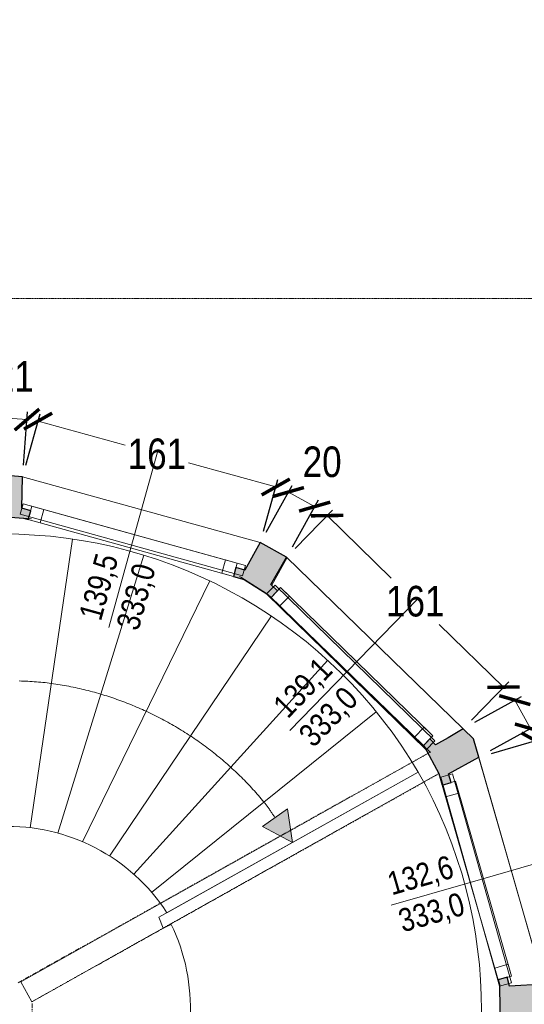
# Model space of a CAD drawing. Extents: x -6068 to 35118, y -17738 to 67348.
# Tile 194 of 243: x 2575 to 2905, y 14388 to 15032. Entities that reach past the tile are written whole.
import ezdxf
from ezdxf.enums import TextEntityAlignment as Align

# ---------------------------------------------------------------- set-up
doc = ezdxf.new("R2010")
doc.units = 0
doc.header["$LTSCALE"] = 15
for name, pattern in [('AXES', [50.8, 31.75, -6.35, 6.35, -6.35]), ('Continua', [0]), ('Cui_CONTINU', [0]), ('Tratto e 1 Punto [S]', [3.5, 0, -0.75, 2, -0.75])]:
    doc.linetypes.add(name, pattern=pattern)
doc.layers.get('0').update_dxf_attribs({"linetype": 'CONTINUOUS'})
doc.layers.get('DEFPOINTS').update_dxf_attribs({"linetype": 'CONTINUOUS'})
for name, color, linetype, lineweight, true_color in [('EDL-Mesures et Cotes', 7, 'Continua', 0, 0xc0c0c0), ('Enveloppe - NIVEAUX - Style par défaut', 7, 'Continua', 0, 0x000000), ('Fenêtre - Cadre - NIVEAUX - Style par défaut', 7, 'Continua', 0, 0x000000), ('Fenêtre - Mesures - NIVEAUX - Style par défaut', 7, 'Continua', 0, 0x000000), ('Fenêtre - Seuil - NIVEAUX - Style par défaut', 7, 'Continua', 0, 0x000000), ('Porte - Cadre - NIVEAUX - Style par défaut', 7, 'Continua', 0, 0x000000), ('Échelle - NIVEAUX - Style par défaut', 7, 'Continua', 0, 0x000000)]:
    doc.layers.add(name, color=color, linetype=linetype, lineweight=lineweight, true_color=true_color)
for name, color, linetype in [('EDL_RDC murs & cloisons', 5, 'CONTINUOUS'), ('PIS-CONTOURS', 44, 'CONTINUOUS'), ('PIS-coupe', 254, 'CONTINUOUS'), ('PIS-fond de plan', 7, 'Cui_CONTINU'), ('Poutre - NIVEAUX', 32, 'CONTINUOUS')]:
    doc.layers.add(name, color=color, linetype=linetype)
doc.styles.add('Arial Narrow', font='ARIALN.TTF')
doc.styles.add('MtXpl_Arial_Narrow', font='ARIALN.TTF')
doc.styles.add('STYLE_GENERE_1', font='arial.ttf')
doc.dimstyles.new('Côtes (ech cm) PIS', dxfattribs={"dimscale": 0, "dimtxt": 20, "dimasz": 15, "dimexe": 5, "dimexo": 5, "dimgap": 5, "dimtad": 0, "dimtih": 1, "dimtoh": 1, "dimdec": 0, "dimtxsty": 'Arial Narrow', "dimblk": 'ARCHTICK', "dimcen": 0, "dimclrd": 256, "dimclre": 256, "dimclrt": 256, "dimadec": 0, "dimazin": 0, "dimtfac": 1, "dimtdec": 0, "dimtmove": 2, "dimatfit": 3, "dimfxl": 30, "dimfxlon": 1, "dimlwd": 0, "dimarcsym": 0})

# ---------------------------------------------------------------- blocks, each defined once
blk = doc.blocks.new('EDL_RDC_2025 09 17')
at = {"layer": 'EDL_RDC murs & cloisons', "linetype": 'Continuous', "ltscale": 0.08}
h = blk.add_hatch(color=9, dxfattribs=at)
h.dxf.hatch_style = 1
h.paths.add_polyline_path([(2555.84, -968.48), (2555.62, -990.48), (2549.62, -990.48), (2549.58, -994.42), (2554.3, -995.4), (2577.12, -997.18), (2580.26, -998.05), (2581.86, -992.27), (2576.08, -990.67), (2576.6, -970.06)])
h = blk.add_hatch(color=9, dxfattribs=at)
h.dxf.hatch_style = 1
h.paths.add_polyline_path([(2732.23, -1013.16), (2722.07, -1031.1), (2716.29, -1029.5), (2714.69, -1035.29), (2721.64, -1037.21), (2736.41, -1046.62), (2737.24, -1047.09), (2739.22, -1049.02), (2743.4, -1044.71), (2739.1, -1040.53), (2749.45, -1022.7)])
h = blk.add_hatch(color=9, dxfattribs=at)
h.dxf.hatch_style = 1
h.paths.add_polyline_path([(2843.14, -1141.63), (2838.96, -1145.93), (2839.82, -1146.76), (2849.14, -1164.14), (2851.35, -1171.82), (2857.12, -1170.16), (2855.46, -1164.39), (2875.22, -1153.51), (2871.79, -1141.58), (2864.97, -1134.95), (2855.29, -1140.95), (2846.99, -1145.37)])
h = blk.add_hatch(color=9, dxfattribs=at)
h.dxf.hatch_style = 1
h.paths.add_polyline_path([(2889.37, -1334.72), (2888.52, -1337.62), (2894.28, -1339.3), (2895.68, -1334.5), (2917.24, -1335.6), (2918.33, -1331.89), (2917.87, -1302.08), (2895.43, -1303.35), (2893.77, -1297.58), (2888.01, -1299.24), (2888.87, -1302.25)])
at = {"layer": 'Échelle - NIVEAUX - Style par défaut', "ltscale": 0.1, "true_color": 0x000000}
blk.add_hatch(color=18, dxfattribs=at).paths.add_polyline_path([(2753.39, -1209.41), (2749.98, -1187.31), (2733.67, -1198.87)])
at = {"layer": 'EDL_RDC murs & cloisons', "linetype": 'Continuous', "ltscale": 0.08}
for points in [[(2555.84, -968.48), (2555.62, -990.48), (2549.62, -990.48), (2549.58, -994.42), (2554.3, -995.4), (2577.12, -997.18), (2580.26, -998.05), (2581.86, -992.27), (2576.08, -990.67), (2576.6, -970.06), (2555.84, -968.48)], [(2732.23, -1013.16), (2722.07, -1031.1), (2716.29, -1029.5), (2714.69, -1035.29), (2721.64, -1037.21), (2736.41, -1046.62), (2737.24, -1047.09), (2739.22, -1049.02), (2743.4, -1044.71), (2739.1, -1040.53), (2749.45, -1022.7), (2732.23, -1013.16)], [(2843.14, -1141.63), (2838.96, -1145.93), (2839.82, -1146.76), (2849.14, -1164.14), (2851.35, -1171.82), (2857.12, -1170.16), (2855.46, -1164.39), (2875.22, -1153.51), (2871.79, -1141.58), (2864.97, -1134.95), (2855.29, -1140.95), (2846.99, -1145.37), (2843.14, -1141.63)], [(2889.37, -1334.72), (2888.52, -1337.62), (2894.28, -1339.3), (2895.68, -1334.5), (2917.24, -1335.6), (2918.33, -1331.89), (2917.87, -1302.08), (2895.43, -1303.35), (2893.77, -1297.58), (2888.01, -1299.24), (2888.87, -1302.25), (2889.37, -1334.72)]]:
    blk.add_lwpolyline(points, close=True, dxfattribs=at)
at = {"layer": 'Enveloppe - NIVEAUX - Style par défaut', "color": 18, "linetype": 'Continua', "lineweight": 20, "ltscale": 0.1, "true_color": 0x000000}
for p, q in [((2576.6, -970.06), (2556.41, -968.48)), ((2576.08, -990.67), (2576.6, -970.06)), ((2581.86, -992.27), (2576.08, -990.67)), ((2555.27, -995.48), (2582.34, -997.59)), ((2577.12, -997.18), (2580.26, -998.05)), ((2580.26, -998.05), (2581.86, -992.27)), ((2732.23, -1013.16), (2722.07, -1031.1)), ((2749.75, -1022.87), (2732.23, -1013.16)), ((2739.1, -1040.53), (2749.45, -1022.7)), ((2739.77, -1040.9), (2749.75, -1022.87)), ((2716.29, -1029.5), (2714.69, -1035.29)), ((2722.07, -1031.1), (2716.29, -1029.5)), ((2714.69, -1035.29), (2721.64, -1037.21)), ((2718.58, -1035.32), (2719.36, -1035.76)), ((2719.36, -1035.76), (2736.17, -1046.47)), ((2743.4, -1044.71), (2739.1, -1040.53)), ((2736.55, -1046.71), (2736.17, -1046.47)), ((2736.55, -1046.71), (2736.17, -1046.47)), ((2736.55, -1046.71), (2736.17, -1046.47)), ((2736.55, -1046.71), (2736.17, -1046.47)), ((2736.55, -1046.71), (2736.17, -1046.47)), ((2736.55, -1046.71), (2736.17, -1046.47)), ((2736.55, -1046.71), (2736.17, -1046.47)), ((2737.24, -1047.09), (2736.55, -1046.71)), ((2737.24, -1047.09), (2736.55, -1046.71)), ((2737.24, -1047.09), (2736.55, -1046.71)), ((2737.24, -1047.09), (2736.55, -1046.71)), ((2737.24, -1047.09), (2736.55, -1046.71)), ((2737.24, -1047.09), (2736.55, -1046.71)), ((2737.24, -1047.09), (2736.55, -1046.71)), ((2737.24, -1047.09), (2736.55, -1046.71)), ((2737.24, -1047.09), (2739.22, -1049.02)), ((2739.22, -1049.02), (2743.4, -1044.71)), ((2865.55, -1135.51), (2864.97, -1134.95)), ((2871.79, -1141.58), (2865.55, -1135.51)), ((2871.79, -1141.58), (2865.55, -1135.51)), ((2843.14, -1141.63), (2838.96, -1145.93)), ((2838.96, -1145.93), (2839.82, -1146.76)), ((2840.82, -1148.65), (2839.82, -1146.76)), ((2843.35, -1150.19), (2839.82, -1146.76)), ((2840.82, -1148.65), (2839.82, -1146.76)), ((2840.82, -1148.65), (2839.82, -1146.76)), ((2840.82, -1148.65), (2839.82, -1146.76)), ((2840.82, -1148.65), (2839.82, -1146.76)), ((2840.82, -1148.65), (2839.82, -1146.76)), ((2875.22, -1153.51), (2871.79, -1141.58)), ((2875.22, -1153.51), (2871.79, -1141.58)), ((2843.35, -1150.19), (2575.36, -1300.46)), ((2855.46, -1164.39), (2875.22, -1153.51)), ((2875.34, -1153.94), (2875.11, -1153.5)), ((2875.34, -1153.94), (2875.11, -1153.5)), ((2875.34, -1153.94), (2875.11, -1153.5)), ((2875.34, -1153.94), (2875.11, -1153.5)), ((2875.34, -1153.94), (2875.11, -1153.5)), ((2875.34, -1153.94), (2875.11, -1153.5)), ((2875.34, -1153.94), (2875.11, -1153.5)), ((2917.87, -1301.76), (2875.34, -1153.94)), ((2582.69, -1313.54), (2849.14, -1164.14)), ((2849.25, -1164.5), (2849.14, -1164.14)), ((2849.25, -1164.5), (2849.14, -1164.14)), ((2849.25, -1164.5), (2851.35, -1171.82)), ((2857.12, -1170.16), (2855.46, -1164.39)), ((2851.35, -1171.82), (2857.12, -1170.16)), ((2575.36, -1300.46), (2582.69, -1313.54)), ((2893.77, -1297.58), (2888.01, -1299.24)), ((2888.01, -1299.24), (2888.87, -1302.25)), ((2895.43, -1303.35), (2893.77, -1297.58)), ((2888.89, -1303.41), (2888.87, -1302.25)), ((2888.89, -1303.41), (2888.87, -1302.25)), ((2888.89, -1303.41), (2888.87, -1302.25)), ((2888.89, -1303.41), (2888.87, -1302.25)), ((2888.89, -1303.41), (2888.87, -1302.25)), ((2888.89, -1303.41), (2888.87, -1302.25)), ((2888.89, -1303.41), (2888.87, -1302.25)), ((2888.89, -1303.41), (2888.87, -1302.25)), ((2888.89, -1303.41), (2889.37, -1335.07)), ((2917.96, -1302.07), (2895.43, -1303.35))]:
    blk.add_line(p, q, dxfattribs=at)
at = {"layer": 'Fenêtre - Cadre - NIVEAUX - Style par défaut', "color": 254, "linetype": 'Continua', "lineweight": 5, "ltscale": 0.1, "true_color": 0xc0d1ff}
for p, q in [((2576.84, -987.77), (2574.97, -994.51)), ((2722.44, -1028.09), (2576.84, -987.77)), ((2574.97, -994.51), (2720.58, -1034.84)), ((2720.58, -1034.84), (2722.44, -1028.09))]:
    blk.add_line(p, q, dxfattribs=at)
at = {"layer": 'Fenêtre - Cadre - NIVEAUX - Style par défaut', "color": 161, "linetype": 'Continua', "lineweight": 13, "ltscale": 0.1, "true_color": 0x7599ff}
for p, q in [((2580.26, -998.05), (2582.66, -989.38)), ((2580.26, -998.05), (2582.66, -989.38)), ((2582.66, -989.38), (2717.09, -1026.61)), ((2582.66, -989.38), (2590.37, -991.52)), ((2590.37, -991.52), (2587.97, -1000.19)), ((2714.69, -1035.29), (2580.26, -998.05)), ((2587.97, -1000.19), (2580.26, -998.05)), ((2706.98, -1033.15), (2709.38, -1024.48)), ((2709.38, -1024.48), (2717.09, -1026.61)), ((2717.09, -1026.61), (2714.69, -1035.29)), ((2717.09, -1026.61), (2714.69, -1035.29)), ((2714.69, -1035.29), (2706.98, -1033.15)), ((2739.22, -1049.02), (2745.49, -1042.56)), ((2739.22, -1049.02), (2745.49, -1042.56)), ((2745.49, -1042.56), (2845.24, -1139.48)), ((2745.49, -1042.56), (2751.23, -1048.14)), ((2838.96, -1145.93), (2739.22, -1049.02)), ((2744.96, -1054.59), (2739.22, -1049.02)), ((2751.23, -1048.14), (2744.96, -1054.59)), ((2833.23, -1140.36), (2839.5, -1133.9)), ((2839.5, -1133.9), (2845.24, -1139.48)), ((2845.24, -1139.48), (2838.96, -1145.93)), ((2845.24, -1139.48), (2838.96, -1145.93)), ((2838.96, -1145.93), (2833.23, -1140.36)), ((2851.35, -1171.82), (2860, -1169.33)), ((2851.35, -1171.82), (2860, -1169.33)), ((2853.56, -1179.51), (2851.35, -1171.82)), ((2888.01, -1299.24), (2851.35, -1171.82)), ((2860, -1169.33), (2862.21, -1177.02)), ((2860, -1169.33), (2896.66, -1296.75)), ((2862.21, -1177.02), (2853.56, -1179.51)), ((2885.8, -1291.55), (2894.45, -1289.07)), ((2888.01, -1299.24), (2885.8, -1291.55)), ((2894.45, -1289.07), (2896.66, -1296.75)), ((2896.66, -1296.75), (2888.01, -1299.24)), ((2896.66, -1296.75), (2888.01, -1299.24))]:
    blk.add_line(p, q, dxfattribs=at)
at = {"layer": 'Fenêtre - Mesures - NIVEAUX - Style par défaut', "color": 161, "linetype": 'Continua', "lineweight": 13, "ltscale": 0.1, "true_color": 0x7599ff}
for p, q in [((2647.47, -1016.67), (2665.09, -953.06)), ((2647.47, -1016.67), (2633.08, -1068.64)), ((2789.09, -1097.47), (2835.09, -1050.14)), ((2789.09, -1097.47), (2751.52, -1136.15)), ((2869.68, -1235.53), (2935.03, -1216.73)), ((2869.68, -1235.53), (2817.86, -1250.44))]:
    blk.add_line(p, q, dxfattribs=at)
at = {"layer": 'Fenêtre - Seuil - NIVEAUX - Style par défaut', "color": 161, "linetype": 'Continua', "lineweight": 5, "ltscale": 0.1, "true_color": 0x7599ff}
for p, q in [((2732.23, -1013.16), (2576.6, -970.06)), ((2580.26, -998.05), (2714.69, -1035.29)), ((2864.97, -1134.95), (2749.45, -1022.7)), ((2739.22, -1049.02), (2838.96, -1145.93)), ((2917.96, -1302.07), (2875.22, -1153.51)), ((2851.35, -1171.82), (2888.01, -1299.24))]:
    blk.add_line(p, q, dxfattribs=at)
at = {"layer": 'Porte - Cadre - NIVEAUX - Style par défaut', "color": 113, "linetype": 'Continua', "lineweight": 5, "ltscale": 0.1, "true_color": 0x72d0a2}
for p, q in [((2741.96, -1040.94), (2736.37, -1046.66)), ((2846.41, -1142.92), (2741.96, -1040.94)), ((2736.37, -1046.66), (2840.82, -1148.65)), ((2840.82, -1148.65), (2846.41, -1142.92)), ((2858.09, -1164.48), (2850.39, -1166.65)), ((2896.59, -1301.24), (2858.09, -1164.48)), ((2850.39, -1166.65), (2888.89, -1303.41)), ((2888.89, -1303.41), (2896.59, -1301.24))]:
    blk.add_line(p, q, dxfattribs=at)
at = {"layer": 'Poutre - NIVEAUX', "color": 30, "linetype": 'Tratto e 1 Punto [S]', "lineweight": 13, "ltscale": 0.1, "true_color": 0xff8000}
for p, q in [((2843.48, -1150.28), (2573.29, -1301.41)), ((2849.05, -1164.44), (2582.78, -1313.49)), ((2582.78, -1313.49), (2582.84, -1324.18))]:
    blk.add_line(p, q, dxfattribs=at)
at = {"layer": 'Échelle - NIVEAUX - Style par défaut', "color": 18, "linetype": 'Continua', "lineweight": 13, "ltscale": 0.1, "true_color": 0x000000}
for p, q in [((2609.31, -1010.84), (2581.61, -1199.74)), ((2656.05, -1021.4), (2599.54, -1203.21)), ((2699.17, -1038.2), (2615.86, -1208.89)), ((2739.44, -1061.16), (2633.57, -1218.22)), ((2776.33, -1090.14), (2649.42, -1230.17)), ((2574.35, -1103.65), (2575.76, -1103.71)), ((2575.76, -1103.71), (2577.17, -1103.77)), ((2577.17, -1103.77), (2578.58, -1103.84)), ((2578.58, -1103.84), (2579.99, -1103.91)), ((2579.99, -1103.91), (2581.41, -1103.98)), ((2581.41, -1103.98), (2582.82, -1104.07)), ((2582.82, -1104.07), (2584.22, -1104.16)), ((2584.22, -1104.16), (2585.63, -1104.26)), ((2585.63, -1104.26), (2587.04, -1104.37)), ((2587.04, -1104.37), (2588.45, -1104.49)), ((2588.45, -1104.49), (2589.85, -1104.62)), ((2589.85, -1104.62), (2591.26, -1104.77)), ((2591.26, -1104.77), (2592.66, -1104.93)), ((2592.66, -1104.93), (2594.06, -1105.1)), ((2594.06, -1105.1), (2595.46, -1105.29)), ((2595.46, -1105.29), (2596.88, -1105.49)), ((2596.88, -1105.49), (2598.31, -1105.7)), ((2598.31, -1105.7), (2599.73, -1105.93)), ((2599.73, -1105.93), (2601.15, -1106.16)), ((2601.15, -1106.16), (2602.57, -1106.4)), ((2602.57, -1106.4), (2603.99, -1106.65)), ((2603.99, -1106.65), (2605.4, -1106.91)), ((2605.4, -1106.91), (2606.82, -1107.18)), ((2606.82, -1107.18), (2608.23, -1107.46)), ((2608.23, -1107.46), (2609.64, -1107.75)), ((2609.64, -1107.75), (2611.05, -1108.04)), ((2611.05, -1108.04), (2612.46, -1108.35)), ((2612.46, -1108.35), (2613.87, -1108.66)), ((2613.87, -1108.66), (2615.27, -1108.99)), ((2615.27, -1108.99), (2616.67, -1109.32)), ((2616.67, -1109.32), (2618.07, -1109.66)), ((2618.07, -1109.66), (2619.47, -1110.01)), ((2619.47, -1110.01), (2620.86, -1110.37)), ((2620.86, -1110.37), (2622.25, -1110.74)), ((2622.25, -1110.74), (2623.64, -1111.12)), ((2623.64, -1111.12), (2625.03, -1111.51)), ((2625.03, -1111.51), (2626.41, -1111.9)), ((2626.41, -1111.9), (2627.79, -1112.31)), ((2627.79, -1112.31), (2629.12, -1112.7)), ((2629.12, -1112.7), (2630.44, -1113.11)), ((2630.44, -1113.11), (2631.76, -1113.52)), ((2631.76, -1113.52), (2633.07, -1113.94)), ((2633.07, -1113.94), (2634.39, -1114.37)), ((2634.39, -1114.37), (2635.7, -1114.81)), ((2635.7, -1114.81), (2637.01, -1115.26)), ((2637.01, -1115.26), (2638.31, -1115.72)), ((2638.31, -1115.72), (2639.62, -1116.18)), ((2639.62, -1116.18), (2640.92, -1116.65)), ((2640.92, -1116.65), (2642.21, -1117.13)), ((2642.21, -1117.13), (2643.51, -1117.62)), ((2643.51, -1117.62), (2644.8, -1118.12)), ((2644.8, -1118.12), (2646.09, -1118.63)), ((2646.09, -1118.63), (2647.37, -1119.14)), ((2647.37, -1119.14), (2648.65, -1119.66)), ((2648.65, -1119.66), (2649.93, -1120.19)), ((2649.93, -1120.19), (2651.2, -1120.73)), ((2651.2, -1120.73), (2652.47, -1121.28)), ((2652.47, -1121.28), (2653.74, -1121.83)), ((2653.74, -1121.83), (2655, -1122.39)), ((2655, -1122.39), (2656.26, -1122.96)), ((2656.26, -1122.96), (2657.52, -1123.54)), ((2657.52, -1123.54), (2658.82, -1124.15)), ((2658.82, -1124.15), (2660.13, -1124.77)), ((2660.13, -1124.77), (2661.43, -1125.4)), ((2808.12, -1123.78), (2661.07, -1242)), ((2661.43, -1125.4), (2662.72, -1126.04)), ((2662.72, -1126.04), (2664.01, -1126.69)), ((2664.01, -1126.69), (2665.3, -1127.34)), ((2665.3, -1127.34), (2666.59, -1128)), ((2666.59, -1128), (2667.87, -1128.67)), ((2667.87, -1128.67), (2669.14, -1129.35)), ((2669.14, -1129.35), (2670.41, -1130.03)), ((2670.41, -1130.03), (2671.68, -1130.73)), ((2671.68, -1130.73), (2672.94, -1131.43)), ((2672.94, -1131.43), (2674.2, -1132.14)), ((2674.2, -1132.14), (2675.46, -1132.86)), ((2675.46, -1132.86), (2676.7, -1133.59)), ((2676.7, -1133.59), (2677.95, -1134.32)), ((2677.95, -1134.32), (2679.19, -1135.06)), ((2679.19, -1135.06), (2680.42, -1135.82)), ((2680.42, -1135.82), (2681.65, -1136.57)), ((2681.65, -1136.57), (2682.87, -1137.34)), ((2682.87, -1137.34), (2684.09, -1138.12)), ((2684.09, -1138.12), (2685.3, -1138.9)), ((2685.3, -1138.9), (2686.51, -1139.69)), ((2686.51, -1139.69), (2687.72, -1140.5)), ((2687.72, -1140.5), (2688.92, -1141.31)), ((2688.92, -1141.31), (2690.12, -1142.13)), ((2690.12, -1142.13), (2691.31, -1142.96)), ((2691.31, -1142.96), (2692.49, -1143.8)), ((2692.49, -1143.8), (2693.68, -1144.64)), ((2693.68, -1144.64), (2694.85, -1145.5)), ((2694.85, -1145.5), (2696.02, -1146.36)), ((2696.02, -1146.36), (2697.19, -1147.23)), ((2697.19, -1147.23), (2698.35, -1148.1)), ((2698.35, -1148.1), (2699.5, -1148.99)), ((2699.5, -1148.99), (2700.65, -1149.88)), ((2700.65, -1149.88), (2701.79, -1150.78)), ((2701.79, -1150.78), (2702.92, -1151.68)), ((2702.92, -1151.68), (2704.05, -1152.6)), ((2704.05, -1152.6), (2705.18, -1153.52)), ((2705.18, -1153.52), (2706.3, -1154.45)), ((2706.3, -1154.45), (2707.41, -1155.38)), ((2707.41, -1155.38), (2708.51, -1156.32)), ((2708.51, -1156.32), (2709.61, -1157.27)), ((2709.61, -1157.27), (2710.71, -1158.23)), ((2710.71, -1158.23), (2711.79, -1159.19)), ((2711.79, -1159.19), (2712.87, -1160.16)), ((2835.68, -1163.44), (2665.86, -1258.31)), ((2835.68, -1163.44), (2671.1, -1255.38)), ((2712.87, -1160.16), (2713.89, -1161.08)), ((2713.89, -1161.08), (2714.89, -1162)), ((2714.89, -1162), (2715.89, -1162.94)), ((2715.89, -1162.94), (2716.89, -1163.88)), ((2716.89, -1163.88), (2717.88, -1164.82)), ((2717.88, -1164.82), (2718.86, -1165.77)), ((2718.86, -1165.77), (2719.83, -1166.73)), ((2719.83, -1166.73), (2720.8, -1167.7)), ((2720.8, -1167.7), (2721.77, -1168.67)), ((2721.77, -1168.67), (2722.73, -1169.65)), ((2722.73, -1169.65), (2723.68, -1170.63)), ((2723.68, -1170.63), (2724.62, -1171.62)), ((2724.62, -1171.62), (2725.56, -1172.62)), ((2725.56, -1172.62), (2726.5, -1173.62)), ((2726.5, -1173.62), (2727.42, -1174.63)), ((2727.42, -1174.63), (2728.34, -1175.64)), ((2728.34, -1175.64), (2729.25, -1176.66)), ((2729.25, -1176.66), (2730.16, -1177.69)), ((2730.16, -1177.69), (2731.06, -1178.72)), ((2731.06, -1178.72), (2731.95, -1179.75)), ((2731.95, -1179.75), (2732.84, -1180.79)), ((2732.84, -1180.79), (2733.72, -1181.84)), ((2733.72, -1181.84), (2734.59, -1182.89)), ((2734.59, -1182.89), (2734.94, -1183.31)), ((2734.94, -1183.31), (2735.28, -1183.74)), ((2735.28, -1183.74), (2735.61, -1184.17)), ((2735.61, -1184.17), (2735.94, -1184.6)), ((2735.94, -1184.6), (2736.27, -1185.03)), ((2736.27, -1185.03), (2736.59, -1185.47)), ((2749.98, -1187.31), (2733.67, -1198.87)), ((2736.59, -1185.47), (2736.91, -1185.91)), ((2736.91, -1185.91), (2737.23, -1186.35)), ((2737.23, -1186.35), (2737.55, -1186.79)), ((2737.55, -1186.79), (2737.86, -1187.24)), ((2737.86, -1187.24), (2738.17, -1187.68)), ((2738.17, -1187.68), (2738.48, -1188.13)), ((2738.48, -1188.13), (2738.78, -1188.58)), ((2738.78, -1188.58), (2739.09, -1189.03)), ((2739.09, -1189.03), (2739.39, -1189.48)), ((2739.39, -1189.48), (2739.7, -1189.93)), ((2739.7, -1189.93), (2740, -1190.38)), ((2740, -1190.38), (2740.3, -1190.84)), ((2740.3, -1190.84), (2740.61, -1191.29)), ((2740.61, -1191.29), (2740.91, -1191.74)), ((2740.91, -1191.74), (2741.21, -1192.19)), ((2753.39, -1209.41), (2749.98, -1187.31)), ((2741.21, -1192.19), (2741.52, -1192.64)), ((2741.52, -1192.64), (2741.82, -1193.09)), ((2733.67, -1198.87), (2753.39, -1209.41)), ((2665.86, -1258.31), (2668.55, -1265.42)), ((2668.55, -1265.42), (2673.95, -1262.96))]:
    blk.add_line(p, q, dxfattribs=at)
for centre, radius, start, end in [((2563.25, -1323.36), 315.89, 30.41451, 89.94818), ((2565.79, -1318.43), 311.23, 329.79171, 29.86826), ((2567.04, -1322.95), 124.08, 32.99719, 92.06938), ((2559.75, -1317.76), 126.67, 328.78118, 25.63345)]:
    blk.add_arc(centre, radius, start, end, dxfattribs=at)
at = {"layer": 'Fenêtre - Mesures - NIVEAUX - Style par défaut', "color": 161, "linetype": 'Continuous', "true_color": 0x7599ff, "style": 'MtXpl_Arial_Narrow'}
for s, rotation, p in [('139,5', 74.51958, (2627.81, -1065.03)), ('333,0', 74.51958, (2652.28, -1071.47)), ('139,1', 45.82286, (2750.22, -1128.81)), ('333,0', 45.82286, (2766.99, -1147.85)), ('132,6', 16.04864, (2818.26, -1244.03)), ('333,0', 16.04864, (2825.48, -1268.28))]:
    blk.add_text(s, height=15.153, rotation=rotation, dxfattribs=at).set_placement(p)
blk = doc.blocks.new('*U782')
at = {"layer": 'PIS-CONTOURS', "color": 0, "linetype": 'AXES', "lineweight": 13, "ltscale": 0.005}
blk.add_line((1000, 0), (40153.3, 0), dxfattribs=at)
at = {"layer": 'PIS-CONTOURS', "color": 0, "lineweight": 15, "style": 'STYLE_GENERE_1'}
blk.add_attdef('REP1', text='', height=500, dxfattribs=at).set_placement((-721.3, -441.4), align=Align.MIDDLE_CENTER)
blk.add_attdef('REP', text='', height=500, dxfattribs=at).set_placement((35848.1, -844.2), align=Align.BOTTOM_LEFT)
blk = doc.blocks.new('_ArchTick')
at = {"color": 0, "linetype": 'ByBlock', "const_width": 0.15}
blk.add_lwpolyline([(-0.5, -0.5), (0.5, 0.5)], dxfattribs=at)
blk = doc.blocks.new('*D108')
at = {"layer": 'DEFPOINTS', "color": 0, "linetype": 'Continuous', "ltscale": 0.08, "transparency": 16777216}
for p in [(2912.47, 14560.39), (2875.22, 14549.7), (2917.88, 14401.13)]:
    blk.add_point(p, dxfattribs=at)
at = {"layer": 'EDL-Mesures et Cotes', "linetype": 'Continuous', "lineweight": -2, "ltscale": 0.08, "transparency": 16777216}
for p, q in [((2883.63, 14552.11), (2917.28, 14561.77)), ((2926.29, 14403.54), (2959.93, 14413.2))]:
    blk.add_line(p, q, dxfattribs=at)
at = {"layer": 'EDL-Mesures et Cotes', "linetype": 'Continuous', "lineweight": 0, "ltscale": 0.08, "transparency": 16777216}
for p, q in [((2912.47, 14560.39), (2929.43, 14501.32)), ((2955.12, 14411.82), (2938.16, 14470.89))]:
    blk.add_line(p, q, dxfattribs=at)
at = {"layer": 'EDL-Mesures et Cotes', "linetype": 'Continuous', "lineweight": 0, "ltscale": 0.08, "transparency": 16777216, "xscale": 15, "yscale": 15, "zscale": 15}
for p, rotation in [((2912.47, 14560.39), 106.0181433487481), ((2955.12, 14411.82), 286.018143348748)]:
    blk.add_blockref('_ArchTick', p, dxfattribs=dict(at, rotation=rotation))
at = {"layer": 'EDL-Mesures et Cotes', "linetype": 'Continuous', "ltscale": 0.08, "transparency": 16777216, "insert": (2933.8, 14486.1), "char_height": 20, "attachment_point": 5, "style": 'Arial Narrow'}
blk.add_mtext('155', dxfattribs=at)
blk = doc.blocks.new('*D109')
at = {"layer": 'DEFPOINTS', "color": 0, "linetype": 'Continuous', "ltscale": 0.08, "transparency": 16777216}
for p in [(2898.86, 14586.97), (2864.97, 14568.25), (2875.22, 14549.7)]:
    blk.add_point(p, dxfattribs=at)
at = {"layer": 'EDL-Mesures et Cotes', "linetype": 'Continuous', "lineweight": -2, "ltscale": 0.08, "transparency": 16777216}
for p, q in [((2872.6, 14572.46), (2903.24, 14589.39)), ((2882.85, 14553.91), (2913.49, 14570.83))]:
    blk.add_line(p, q, dxfattribs=at)
at = {"layer": 'EDL-Mesures et Cotes', "linetype": 'Continuous', "lineweight": 0, "ltscale": 0.08, "transparency": 16777216}
blk.add_line((2909.11, 14568.42), (2898.86, 14586.97), dxfattribs=at)
at = {"layer": 'EDL-Mesures et Cotes', "linetype": 'Continuous', "lineweight": 0, "ltscale": 0.08, "transparency": 16777216, "xscale": 15, "yscale": 15, "zscale": 15}
for p, rotation in [((2898.86, 14586.97), 118.9164161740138), ((2909.11, 14568.42), 298.9164161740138)]:
    blk.add_blockref('_ArchTick', p, dxfattribs=dict(at, rotation=rotation))
at = {"layer": 'EDL-Mesures et Cotes', "linetype": 'Continuous', "ltscale": 0.08, "transparency": 16777216, "insert": (2928.13, 14591.03), "char_height": 20, "attachment_point": 5, "style": 'Arial Narrow'}
blk.add_mtext('21', dxfattribs=at)
blk = doc.blocks.new('*D110')
at = {"layer": 'DEFPOINTS', "color": 0, "linetype": 'Continuous', "ltscale": 0.08, "transparency": 16777216}
for p in [(2775.9, 14707.71), (2749.45, 14680.5), (2864.97, 14568.25)]:
    blk.add_point(p, dxfattribs=at)
at = {"layer": 'EDL-Mesures et Cotes', "linetype": 'Continuous', "lineweight": -2, "ltscale": 0.08, "transparency": 16777216}
for p, q in [((2754.99, 14686.2), (2779.38, 14711.3)), ((2870.51, 14573.95), (2894.9, 14599.05))]:
    blk.add_line(p, q, dxfattribs=at)
at = {"layer": 'EDL-Mesures et Cotes', "linetype": 'Continuous', "lineweight": 0, "ltscale": 0.08, "transparency": 16777216}
for p, q in [((2775.9, 14707.71), (2818, 14666.8)), ((2891.42, 14595.47), (2849.31, 14636.38))]:
    blk.add_line(p, q, dxfattribs=at)
at = {"layer": 'EDL-Mesures et Cotes', "linetype": 'Continuous', "lineweight": 0, "ltscale": 0.08, "transparency": 16777216, "xscale": 15, "yscale": 15, "zscale": 15}
for p, rotation in [((2775.9, 14707.71), 135.8228664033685), ((2891.42, 14595.47), 315.8228664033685)]:
    blk.add_blockref('_ArchTick', p, dxfattribs=dict(at, rotation=rotation))
at = {"layer": 'EDL-Mesures et Cotes', "linetype": 'Continuous', "ltscale": 0.08, "transparency": 16777216, "insert": (2833.66, 14651.59), "char_height": 20, "attachment_point": 5, "style": 'Arial Narrow'}
blk.add_mtext('161', dxfattribs=at)
blk = doc.blocks.new('*D111')
at = {"layer": 'DEFPOINTS', "color": 0, "linetype": 'Continuous', "ltscale": 0.08, "transparency": 16777216}
for p in [(2586.68, 14769.54), (2576.6, 14733.14), (2732.23, 14690.04)]:
    blk.add_point(p, dxfattribs=at)
at = {"layer": 'EDL-Mesures et Cotes', "linetype": 'Continuous', "lineweight": -2, "ltscale": 0.08, "transparency": 16777216}
for p, q in [((2578.67, 14740.63), (2588.02, 14774.36)), ((2734.31, 14697.53), (2743.65, 14731.26))]:
    blk.add_line(p, q, dxfattribs=at)
at = {"layer": 'EDL-Mesures et Cotes', "linetype": 'Continuous', "lineweight": 0, "ltscale": 0.08, "transparency": 16777216}
for p, q in [((2586.68, 14769.54), (2643.73, 14753.74)), ((2742.31, 14726.44), (2685.26, 14742.24))]:
    blk.add_line(p, q, dxfattribs=at)
at = {"layer": 'EDL-Mesures et Cotes', "linetype": 'Continuous', "lineweight": 0, "ltscale": 0.08, "transparency": 16777216, "xscale": 15, "yscale": 15, "zscale": 15}
for p, rotation in [((2586.68, 14769.54), 164.5195860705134), ((2742.31, 14726.44), 344.5195860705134)]:
    blk.add_blockref('_ArchTick', p, dxfattribs=dict(at, rotation=rotation))
at = {"layer": 'EDL-Mesures et Cotes', "linetype": 'Continuous', "ltscale": 0.08, "transparency": 16777216, "insert": (2664.5, 14747.99), "char_height": 20, "attachment_point": 5, "style": 'Arial Narrow'}
blk.add_mtext('161', dxfattribs=at)
blk = doc.blocks.new('*D112')
at = {"layer": 'DEFPOINTS', "color": 0, "linetype": 'Continuous', "ltscale": 0.08, "transparency": 16777216}
for p in [(2750.57, 14723.14), (2732.23, 14690.04), (2749.45, 14680.5)]:
    blk.add_point(p, dxfattribs=at)
at = {"layer": 'EDL-Mesures et Cotes', "linetype": 'Continuous', "lineweight": -2, "ltscale": 0.08, "transparency": 16777216}
for p, q in [((2736.03, 14696.9), (2752.99, 14727.51)), ((2753.25, 14687.36), (2770.21, 14717.98))]:
    blk.add_line(p, q, dxfattribs=at)
at = {"layer": 'EDL-Mesures et Cotes', "linetype": 'Continuous', "lineweight": 0, "ltscale": 0.08, "transparency": 16777216}
blk.add_line((2767.79, 14713.6), (2750.57, 14723.14), dxfattribs=at)
at = {"layer": 'EDL-Mesures et Cotes', "linetype": 'Continuous', "lineweight": 0, "ltscale": 0.08, "transparency": 16777216, "xscale": 15, "yscale": 15, "zscale": 15}
for p, rotation in [((2750.57, 14723.14), 151.0172349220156), ((2767.79, 14713.6), 331.0172349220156)]:
    blk.add_blockref('_ArchTick', p, dxfattribs=dict(at, rotation=rotation))
at = {"layer": 'EDL-Mesures et Cotes', "linetype": 'Continuous', "ltscale": 0.08, "transparency": 16777216, "insert": (2772.71, 14742.8), "char_height": 20, "attachment_point": 5, "style": 'Arial Narrow'}
blk.add_mtext('20', dxfattribs=at)
blk = doc.blocks.new('*D113')
at = {"layer": 'DEFPOINTS', "color": 0, "linetype": 'Continuous', "ltscale": 0.08, "transparency": 16777216}
for p in [(2558.7, 14772.13), (2555.84, 14734.73), (2576.6, 14733.14)]:
    blk.add_point(p, dxfattribs=at)
at = {"layer": 'EDL-Mesures et Cotes', "linetype": 'Continuous', "lineweight": -2, "ltscale": 0.08, "transparency": 16777216}
for p, q in [((2556.41, 14742.22), (2559.08, 14777.12)), ((2577.17, 14740.63), (2579.83, 14775.53))]:
    blk.add_line(p, q, dxfattribs=at)
at = {"layer": 'EDL-Mesures et Cotes', "linetype": 'Continuous', "lineweight": 0, "ltscale": 0.08, "transparency": 16777216}
blk.add_line((2579.45, 14770.55), (2558.7, 14772.13), dxfattribs=at)
at = {"layer": 'EDL-Mesures et Cotes', "linetype": 'Continuous', "lineweight": 0, "ltscale": 0.08, "transparency": 16777216, "xscale": 15, "yscale": 15, "zscale": 15}
for p, rotation in [((2558.7, 14772.13), 175.6349722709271), ((2579.45, 14770.55), 355.6349722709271)]:
    blk.add_blockref('_ArchTick', p, dxfattribs=dict(at, rotation=rotation))
at = {"layer": 'EDL-Mesures et Cotes', "linetype": 'Continuous', "ltscale": 0.08, "transparency": 16777216, "insert": (2571.17, 14798.84), "char_height": 20, "attachment_point": 5, "style": 'Arial Narrow'}
blk.add_mtext('21', dxfattribs=at)
blk = doc.blocks.new('*D117')
at = {"layer": 'DEFPOINTS', "color": 0, "linetype": 'Continuous', "ltscale": 0.08, "transparency": 16777216}
for p in [(2414.98, 15083.77), (2383.95, 14736.42), (3075.64, 14736.42)]:
    blk.add_point(p, dxfattribs=at)
at = {"layer": 'EDL-Mesures et Cotes', "linetype": 'Continuous', "lineweight": -2, "ltscale": 0.08, "transparency": 16777216}
for p, q in [((3045.64, 15083.77), (3080.64, 15083.77)), ((3045.64, 14736.42), (3080.64, 14736.42))]:
    blk.add_line(p, q, dxfattribs=at)
at = {"layer": 'EDL-Mesures et Cotes', "linetype": 'Continuous', "lineweight": 0, "ltscale": 0.08, "transparency": 16777216}
for p, q in [((3075.64, 15083.77), (3075.64, 14925.31)), ((3075.64, 14736.42), (3075.64, 14894.88))]:
    blk.add_line(p, q, dxfattribs=at)
at = {"layer": 'EDL-Mesures et Cotes', "linetype": 'Continuous', "lineweight": 0, "ltscale": 0.08, "transparency": 16777216, "xscale": 15, "yscale": 15, "zscale": 15}
for p, rotation in [((3075.64, 15083.77), 90), ((3075.64, 14736.42), 270)]:
    blk.add_blockref('_ArchTick', p, dxfattribs=dict(at, rotation=rotation))
at = {"layer": 'EDL-Mesures et Cotes', "linetype": 'Continuous', "ltscale": 0.08, "transparency": 16777216, "insert": (3075.64, 14910.09), "char_height": 20, "attachment_point": 5, "style": 'Arial Narrow'}
blk.add_mtext('347', dxfattribs=at)
blk = doc.blocks.new('*D126')
at = {"layer": 'DEFPOINTS', "color": 0, "linetype": 'Continuous', "ltscale": 0.08, "transparency": 16777216}
for p in [(2416.25, 15690.72), (3206.2, 15690.72), (2160.02, 13883.29)]:
    blk.add_point(p, dxfattribs=at)
at = {"layer": 'EDL-Mesures et Cotes', "linetype": 'Continuous', "lineweight": -2, "ltscale": 0.08, "transparency": 16777216}
for p, q in [((3176.2, 15690.72), (3211.2, 15690.72)), ((3176.2, 13883.29), (3211.2, 13883.29))]:
    blk.add_line(p, q, dxfattribs=at)
at = {"layer": 'EDL-Mesures et Cotes', "linetype": 'Continuous', "lineweight": 0, "ltscale": 0.08, "transparency": 16777216}
for p, q in [((3206.2, 15690.72), (3206.2, 14802.21)), ((3206.2, 13883.29), (3206.2, 14771.79))]:
    blk.add_line(p, q, dxfattribs=at)
at = {"layer": 'EDL-Mesures et Cotes', "linetype": 'Continuous', "lineweight": 0, "ltscale": 0.08, "transparency": 16777216, "xscale": 15, "yscale": 15, "zscale": 15}
for p, rotation in [((3206.2, 15690.72), 90), ((3206.2, 13883.29), 270)]:
    blk.add_blockref('_ArchTick', p, dxfattribs=dict(at, rotation=rotation))
at = {"layer": 'EDL-Mesures et Cotes', "linetype": 'Continuous', "ltscale": 0.08, "transparency": 16777216, "insert": (3206.2, 14787), "char_height": 20, "attachment_point": 5, "style": 'Arial Narrow'}
blk.add_mtext('1807', dxfattribs=at)
blk = doc.blocks.new('*D127')
at = {"layer": 'DEFPOINTS', "color": 0, "linetype": 'Continuous', "ltscale": 0.08, "transparency": 16777216}
for p in [(2343.75, 15083.05), (2158.66, 14050.53), (3137.4, 14050.53)]:
    blk.add_point(p, dxfattribs=at)
at = {"layer": 'EDL-Mesures et Cotes', "linetype": 'Continuous', "lineweight": -2, "ltscale": 0.08, "transparency": 16777216}
for p, q in [((3107.4, 15083.05), (3142.4, 15083.05)), ((3107.4, 14050.53), (3142.4, 14050.53))]:
    blk.add_line(p, q, dxfattribs=at)
at = {"layer": 'EDL-Mesures et Cotes', "linetype": 'Continuous', "lineweight": 0, "ltscale": 0.08, "transparency": 16777216}
for p, q in [((3137.4, 15083.05), (3137.4, 14582)), ((3137.4, 14050.53), (3137.4, 14551.58))]:
    blk.add_line(p, q, dxfattribs=at)
at = {"layer": 'EDL-Mesures et Cotes', "linetype": 'Continuous', "lineweight": 0, "ltscale": 0.08, "transparency": 16777216, "xscale": 15, "yscale": 15, "zscale": 15}
for p, rotation in [((3137.4, 15083.05), 90), ((3137.4, 14050.53), 270)]:
    blk.add_blockref('_ArchTick', p, dxfattribs=dict(at, rotation=rotation))
at = {"layer": 'EDL-Mesures et Cotes', "linetype": 'Continuous', "ltscale": 0.08, "transparency": 16777216, "insert": (3137.4, 14566.79), "char_height": 20, "attachment_point": 5, "style": 'Arial Narrow'}
blk.add_mtext('1033', dxfattribs=at)
blk = doc.blocks.new('*D128')
at = {"layer": 'DEFPOINTS', "color": 0, "linetype": 'Continuous', "ltscale": 0.08, "transparency": 16777216}
for p in [(2361.32, 14735.96), (3075.64, 14735.96), (2158.66, 14050.33)]:
    blk.add_point(p, dxfattribs=at)
at = {"layer": 'EDL-Mesures et Cotes', "linetype": 'Continuous', "lineweight": -2, "ltscale": 0.08, "transparency": 16777216}
for p, q in [((3045.64, 14735.96), (3080.64, 14735.96)), ((3045.64, 14050.33), (3080.64, 14050.33))]:
    blk.add_line(p, q, dxfattribs=at)
at = {"layer": 'EDL-Mesures et Cotes', "linetype": 'Continuous', "lineweight": 0, "ltscale": 0.08, "transparency": 16777216}
for p, q in [((3075.64, 14735.96), (3075.64, 14408.36)), ((3075.64, 14050.33), (3075.64, 14377.94))]:
    blk.add_line(p, q, dxfattribs=at)
at = {"layer": 'EDL-Mesures et Cotes', "linetype": 'Continuous', "lineweight": 0, "ltscale": 0.08, "transparency": 16777216, "xscale": 15, "yscale": 15, "zscale": 15}
for p, rotation in [((3075.64, 14735.96), 90), ((3075.64, 14050.33), 270)]:
    blk.add_blockref('_ArchTick', p, dxfattribs=dict(at, rotation=rotation))
at = {"layer": 'EDL-Mesures et Cotes', "linetype": 'Continuous', "ltscale": 0.08, "transparency": 16777216, "insert": (3075.64, 14393.15), "char_height": 20, "attachment_point": 5, "style": 'Arial Narrow'}
blk.add_mtext('686', dxfattribs=at)

msp = doc.modelspace()

# ---------------------------------------------------------------- block references
at = {"layer": 'PIS-coupe', "lineweight": 13, "xscale": 0.1, "yscale": 0.1, "zscale": 0.1, "rotation": 180}
msp.add_blockref('*U782', (3551.89, 14849.88), dxfattribs=at)
at = {"layer": 'PIS-fond de plan'}
msp.add_blockref('EDL_RDC_2025 09 17', (0, 15703.2), dxfattribs=at)

# ---------------------------------------------------------------- dimensions: what is measured, and where the dimension line sits
at = {"layer": 'EDL-Mesures et Cotes', "linetype": 'Continuous', "ltscale": 0.08}
for base, p1, p2, picture, middle in [((3206.2, 15690.72), (2160.02, 13883.29), (2416.25, 15690.72), '*D126', (3206.2, 14787)), ((3137.4, 14050.53), (2343.75, 15083.05), (2158.66, 14050.53), '*D127', (3137.4, 14566.79)), ((3075.64, 14736.42), (2414.98, 15083.77), (2383.95, 14736.42), '*D117', (3075.64, 14910.09)), ((3075.64, 14735.96), (2158.66, 14050.33), (2361.32, 14735.96), '*D128', (3075.64, 14393.15))]:
    dim = msp.add_linear_dim(base=base, p1=p1, p2=p2, angle=90, dimstyle='Côtes (ech cm) PIS', override={"dimscale": 1}, dxfattribs=at)
    dim.commit()
    dim.dimension.update_dxf_attribs({"geometry": picture, "text_midpoint": middle})
for p1, p2, distance, picture, middle in [((2576.6, 14733.14), (2555.84, 14734.73), -37.51, '*D113', (2571.17, 14798.84)), ((2732.23, 14690.04), (2576.6, 14733.14), -37.77, '*D111', (2664.5, 14747.99)), ((2749.45, 14680.5), (2732.23, 14690.04), -37.84, '*D112', (2772.71, 14742.8)), ((2864.97, 14568.25), (2749.45, 14680.5), -37.95, '*D110', (2833.66, 14651.59)), ((2875.22, 14549.7), (2864.97, 14568.25), -38.71, '*D109', (2928.13, 14591.03)), ((2917.88, 14401.13), (2875.22, 14549.7), -38.75, '*D108', (2933.8, 14486.1))]:
    dim = msp.add_aligned_dim(p1=p1, p2=p2, distance=distance, dimstyle='Côtes (ech cm) PIS', override={"dimscale": 1}, dxfattribs=at)
    dim.commit()
    dim.dimension.update_dxf_attribs({"geometry": picture, "text_midpoint": middle})

doc.saveas('drawing.dxf')
